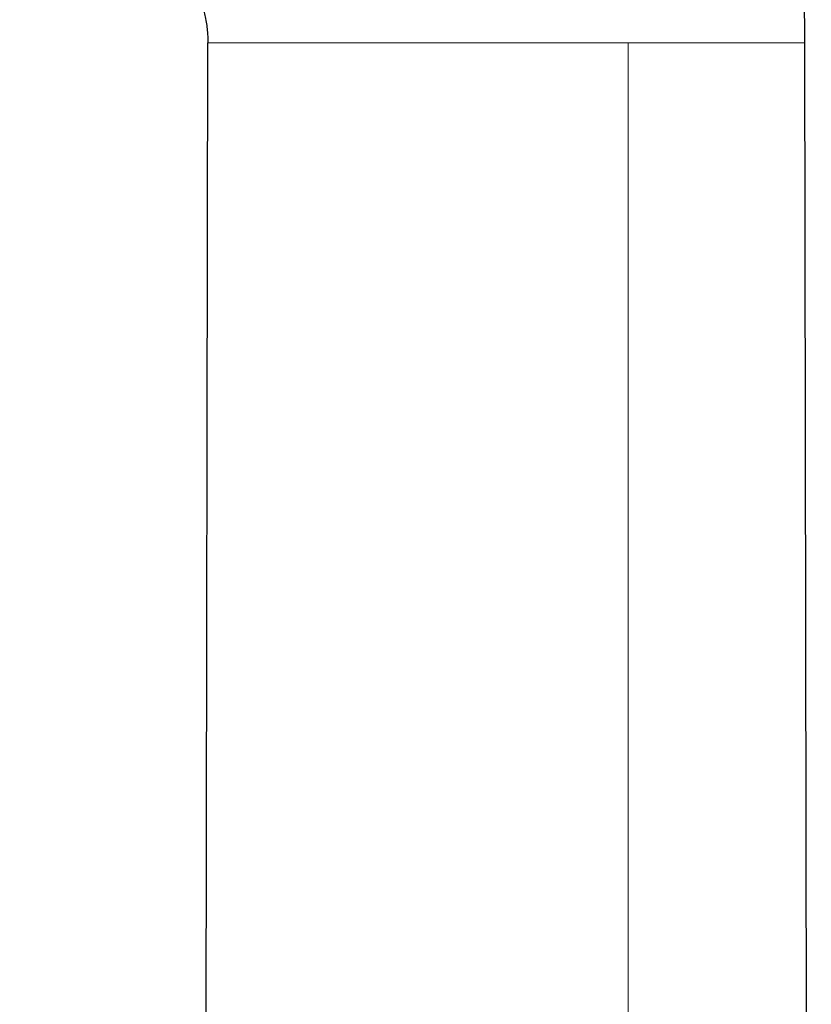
# Model space of a CAD drawing. Header units: millimetres. Extents: x 8 to 811, y 12 to 917.
# Tile 50 of 74: x 202 to 231, y 751 to 787. Entities that reach past the tile are written whole.
import ezdxf

# ---------------------------------------------------------------- set-up
doc = ezdxf.new("R2010")
doc.units = ezdxf.units.MM

msp = doc.modelspace()

# ---------------------------------------------------------------- linework, layer by layer
at = {"color": 7, "linetype": 'Continuous', "lineweight": 30}
for p, q in [((208.559, 716.512), (208.681, 786.545)), ((230.759, 652.002), (230.524, 786.545))]:
    msp.add_line(p, q, dxfattribs=at)
at = {"color": 252, "linetype": 'Continuous', "lineweight": 0}
msp.add_line((224.062, 653.416), (224.061, 786.545), dxfattribs=at)
at = {"color": 7, "linetype": 'Continuous', "lineweight": 30}
for points, knots in [([(230.524, 786.545), (230.523, 786.775), (230.521, 787.234), (230.507, 787.915), (230.486, 788.586), (230.456, 789.246), (230.418, 789.891), (230.374, 790.522), (230.323, 791.139), (230.265, 791.745), (230.197, 792.378), (230.118, 793.036), (230.027, 793.717), (229.927, 794.384), (229.821, 795.036), (229.708, 795.674), (229.589, 796.297), (229.465, 796.907), (229.335, 797.502), (229.2, 798.083), (229.061, 798.651), (228.917, 799.204), (228.773, 799.735), (228.628, 800.242), (228.484, 800.727), (228.337, 801.2), (228.188, 801.662), (228.029, 802.134), (227.861, 802.617), (227.683, 803.109), (227.503, 803.585), (227.323, 804.047), (227.142, 804.495), (226.961, 804.928), (226.774, 805.361), (226.581, 805.792), (226.384, 806.221), (226.188, 806.634), (225.993, 807.031), (225.801, 807.412), (225.612, 807.778), (225.425, 808.13), (225.242, 808.466), (225.062, 808.788), (224.887, 809.094), (224.717, 809.384), (224.551, 809.662), (224.383, 809.939), (224.212, 810.214), (224.034, 810.494), (223.851, 810.776), (223.658, 811.067), (223.454, 811.368), (223.24, 811.678), (223.014, 811.995), (222.768, 812.333), (222.501, 812.689), (222.211, 813.064), (221.906, 813.447), (221.586, 813.837), (221.268, 814.21), (220.956, 814.566), (220.65, 814.904), (220.332, 815.245), (220.002, 815.588), (219.659, 815.933), (219.31, 816.272), (218.955, 816.606), (218.595, 816.933), (218.222, 817.26), (217.836, 817.586), (217.451, 817.899), (217.066, 818.201), (216.684, 818.49), (216.29, 818.777), (215.884, 819.06), (215.467, 819.34), (215.038, 819.616), (214.598, 819.887), (214.16, 820.144), (213.727, 820.387), (213.3, 820.616), (212.862, 820.84), (212.413, 821.058), (211.954, 821.27), (211.485, 821.475), (211.005, 821.672), (210.514, 821.862), (210.012, 822.043), (209.499, 822.216), (208.975, 822.379), (208.443, 822.532), (207.902, 822.674), (207.354, 822.805), (206.794, 822.924), (206.261, 823.025), (205.757, 823.109), (205.284, 823.179), (204.803, 823.24), (204.315, 823.293), (203.822, 823.336), (203.324, 823.37), (202.822, 823.395), (202.312, 823.41), (201.969, 823.412), (201.797, 823.413)], [0, 0, 0, 0, 0.013311, 0.0264162, 0.0393176, 0.052017, 0.0645162, 0.0765991, 0.0884923, 0.1001975, 0.1117163, 0.1251882, 0.1384009, 0.1513569, 0.1640589, 0.1765095, 0.1887111, 0.2006662, 0.2123773, 0.2238468, 0.2350771, 0.2460705, 0.2568294, 0.2667606, 0.2764873, 0.2860113, 0.2953343, 0.3044581, 0.3147685, 0.3248173, 0.3346072, 0.3441408, 0.3534206, 0.362449, 0.3712284, 0.380601, 0.3896781, 0.3984628, 0.4069577, 0.4151658, 0.4230895, 0.4307314, 0.4380939, 0.4451795, 0.4519903, 0.4584141, 0.4645769, 0.4706782, 0.4770823, 0.4832851, 0.4897503, 0.496476, 0.5034604, 0.5107014, 0.5181971, 0.5259455, 0.5347582, 0.5438715, 0.5532829, 0.5629898, 0.5729897, 0.5815452, 0.5903013, 0.5992567, 0.6084106, 0.6177618, 0.6273097, 0.6364914, 0.645847, 0.6553762, 0.665079, 0.6749557, 0.6840334, 0.6932539, 0.7026181, 0.7121267, 0.721781, 0.7315822, 0.7415321, 0.7516325, 0.7608325, 0.7701574, 0.7796096, 0.7891911, 0.7989046, 0.808753, 0.8187394, 0.8288449, 0.8390949, 0.8494935, 0.8600451, 0.8707544, 0.8814309, 0.8922697, 0.9032764, 0.914457, 0.9235311, 0.9327239, 0.9420393, 0.9514809, 0.9610527, 0.9705845, 0.9802501, 0.9900537, 1, 1, 1, 1]), ([(201.797, 791.413), (201.91, 791.412), (202.133, 791.41), (202.464, 791.396), (202.786, 791.373), (203.098, 791.343), (203.4, 791.305), (203.689, 791.261), (203.975, 791.21), (204.255, 791.151), (204.528, 791.086), (204.785, 791.016), (205.025, 790.943), (205.243, 790.871), (205.439, 790.799), (205.615, 790.73), (205.777, 790.661), (205.928, 790.594), (206.07, 790.526), (206.207, 790.456), (206.361, 790.373), (206.53, 790.275), (206.713, 790.16), (206.893, 790.036), (207.064, 789.908), (207.226, 789.776), (207.378, 789.64), (207.525, 789.496), (207.667, 789.344), (207.801, 789.185), (207.925, 789.021), (208.038, 788.856), (208.14, 788.688), (208.232, 788.52), (208.32, 788.337), (208.402, 788.14), (208.477, 787.928), (208.539, 787.713), (208.592, 787.486), (208.634, 787.248), (208.658, 787.046), (208.67, 786.892), (208.675, 786.811), (208.677, 786.755), (208.679, 786.717), (208.68, 786.67), (208.681, 786.611), (208.681, 786.568), (208.681, 786.545)], [0, 0, 0, 0, 0.035845, 0.07095, 0.105181, 0.138424, 0.170588, 0.201598, 0.231396, 0.26272, 0.292482, 0.320657, 0.34723, 0.3722, 0.393512, 0.413512, 0.432209, 0.449619, 0.46594, 0.482216, 0.498604, 0.521313, 0.544224, 0.567337, 0.590659, 0.61205, 0.633637, 0.655439, 0.677482, 0.699684, 0.721428, 0.742649, 0.763383, 0.783663, 0.803516, 0.827769, 0.851467, 0.875067, 0.898731, 0.925346, 0.951858, 0.963397, 0.974318, 0.977597, 0.98132, 0.986276, 0.992494, 1, 1, 1, 1])]:
    msp.add_open_spline(points, degree=3, knots=knots, dxfattribs=at)
at = {"color": 252, "linetype": 'Continuous', "lineweight": 0}
for points, knots in [([(224.061, 786.545), (223.89, 786.545), (223.547, 786.545), (223.033, 786.545), (222.517, 786.545), (222.001, 786.545), (221.485, 786.545), (220.98, 786.545), (220.486, 786.545), (220.003, 786.545), (219.524, 786.545), (219.047, 786.545), (218.564, 786.545), (218.077, 786.545), (217.585, 786.545), (217.099, 786.545), (216.62, 786.545), (216.149, 786.545), (215.694, 786.545), (215.256, 786.545), (214.836, 786.545), (214.424, 786.545), (214.022, 786.545), (213.636, 786.545), (213.268, 786.545), (212.916, 786.545), (212.575, 786.545), (212.245, 786.545), (211.926, 786.545), (211.619, 786.545), (211.324, 786.545), (211.043, 786.545), (210.774, 786.545), (210.52, 786.545), (210.28, 786.545), (210.065, 786.545), (209.874, 786.545), (209.704, 786.545), (209.547, 786.545), (209.401, 786.545), (209.268, 786.545), (209.147, 786.545), (209.04, 786.545), (208.946, 786.545), (208.866, 786.545), (208.799, 786.545), (208.747, 786.545), (208.709, 786.545), (208.686, 786.545), (208.683, 786.545), (208.681, 786.545)], [0, 0, 0, 0, 0.023981, 0.048061, 0.072225, 0.096462, 0.120755, 0.145091, 0.168063, 0.191047, 0.214032, 0.237005, 0.259954, 0.284255, 0.308502, 0.332682, 0.356783, 0.380793, 0.404701, 0.42714, 0.449472, 0.471691, 0.493791, 0.515768, 0.536464, 0.557045, 0.577514, 0.597869, 0.618116, 0.638258, 0.658302, 0.678255, 0.698128, 0.717933, 0.737684, 0.757398, 0.774279, 0.79116, 0.808053, 0.824976, 0.841943, 0.858974, 0.876087, 0.893303, 0.910642, 0.928127, 0.945781, 0.963628, 0.981693, 1, 1, 1, 1]), ([(230.524, 786.545), (230.522, 786.545), (230.52, 786.545), (230.498, 786.545), (230.463, 786.545), (230.413, 786.545), (230.349, 786.545), (230.272, 786.545), (230.184, 786.545), (230.087, 786.545), (229.984, 786.545), (229.869, 786.545), (229.742, 786.545), (229.603, 786.545), (229.452, 786.545), (229.287, 786.545), (229.125, 786.545), (228.967, 786.545), (228.818, 786.545), (228.66, 786.545), (228.494, 786.545), (228.318, 786.545), (228.137, 786.545), (227.95, 786.545), (227.758, 786.545), (227.556, 786.545), (227.345, 786.545), (227.137, 786.545), (226.936, 786.545), (226.743, 786.545), (226.543, 786.545), (226.337, 786.545), (226.126, 786.545), (225.908, 786.545), (225.695, 786.545), (225.486, 786.545), (225.285, 786.545), (225.081, 786.545), (224.877, 786.545), (224.674, 786.545), (224.47, 786.545), (224.265, 786.545), (224.129, 786.545), (224.061, 786.545)], [0, 0, 0, 0, 0.037078, 0.074242, 0.111439, 0.148615, 0.185717, 0.222691, 0.259486, 0.291504, 0.323363, 0.355081, 0.386679, 0.418179, 0.449607, 0.48099, 0.512359, 0.535786, 0.559202, 0.582589, 0.605934, 0.629228, 0.652465, 0.674323, 0.696136, 0.717915, 0.739675, 0.761436, 0.779111, 0.796769, 0.814383, 0.831928, 0.849387, 0.866752, 0.884022, 0.899053, 0.913972, 0.928731, 0.943287, 0.957618, 0.971789, 0.985888, 1, 1, 1, 1])]:
    msp.add_open_spline(points, degree=3, knots=knots, dxfattribs=at)

doc.saveas('drawing.dxf')
